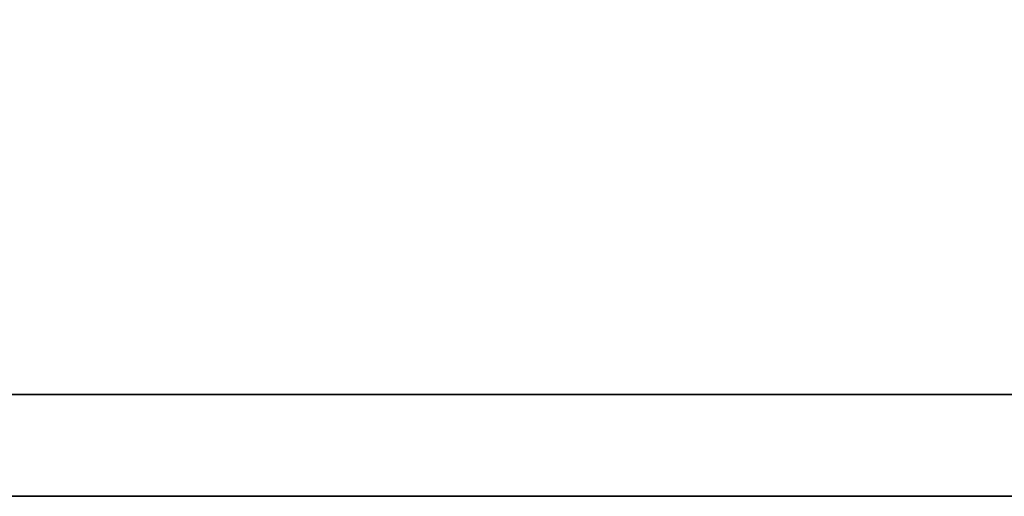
# Model space of a CAD drawing. Header units: millimetres. Extents: x 965 to 1109, y 870 to 962.
# Tile 12 of 61: x 1075.743 to 1076.362, y 923.976 to 924.276. Entities that reach past the tile are written whole.
import ezdxf

# ---------------------------------------------------------------- set-up
doc = ezdxf.new("R2010")
doc.units = ezdxf.units.MM
doc.header["$LTSCALE"] = 0.06
doc.layers.add('DIM', color=4, linetype='CONTINUOUS')
doc.layers.add('layer 1', color=7, linetype='CONTINUOUS')

# ---------------------------------------------------------------- blocks, each defined once
blk = doc.blocks.new('TBI MOTION logo(完整正式版)')
at = {"layer": 'layer 1', "color": 22, "lineweight": 35}
blk.add_open_spline([(75.90875, -9.47875), (75.90875, -9.47875), (75.90875, -12.28625), (75.90875, -12.28625), (75.90875, -12.28625), (75.90875, -12.28625), (75.90875, -12.47875), (75.90875, -12.47875), (75.90875, -12.47875), (75.90875, -12.47875), (75.71625, -12.47875), (75.71625, -12.47875), (75.71625, -12.47875), (75.71625, -12.47875), (-88.32875, -12.47875), (-88.32875, -12.47875), (-88.32875, -12.47875), (-88.32875, -12.47875), (-88.32875, -13.29375), (-88.32875, -13.29375), (-88.32875, -13.29375), (-88.32875, -13.29375), (82.89125, -13.29375), (82.89125, -13.29375), (82.89125, -13.29375), (82.89125, -13.29375), (75.90875, -9.47875), (75.90875, -9.47875)], degree=3, knots=[0, 0, 0, 0, 0.1428571, 0.1428571, 0.1428571, 0.1428572, 0.2857143, 0.2857143, 0.2857143, 0.2857143, 0.4285714, 0.4285714, 0.4285714, 0.4285714, 0.5714286, 0.5714286, 0.5714286, 0.5714286, 0.7142857, 0.7142857, 0.7142857, 0.7142857, 0.8571429, 0.8571429, 0.8571429, 0.8571429, 1, 1, 1, 1], dxfattribs=at)

msp = doc.modelspace()

# ---------------------------------------------------------------- block references
at = {"layer": 'DIM', "color": 7, "xscale": 0.0784616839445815, "yscale": 0.0784616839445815, "zscale": 0.0784616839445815}
msp.add_blockref('TBI MOTION logo(完整正式版)', (1081.17342, 925.01948), dxfattribs=at)

doc.saveas('drawing.dxf')
